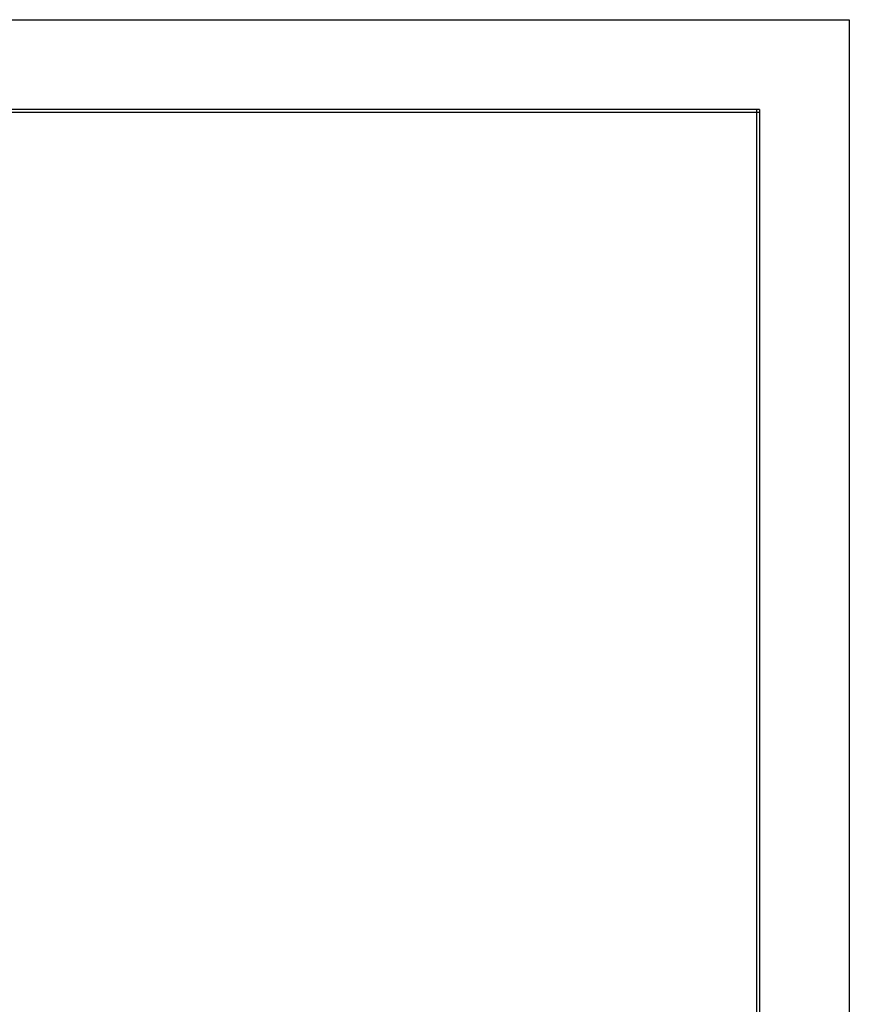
# Model space of a CAD drawing. Extents: x -12 to 408, y -4 to 293.
# Tile 10 of 10: x 297 to 408, y 162 to 293. Entities that reach past the tile are written whole.
import ezdxf

# ---------------------------------------------------------------- set-up
doc = ezdxf.new("R2010")
doc.units = 0
doc.header["$LTSCALE"] = 15
doc.header["$MEASUREMENT"] = 0
doc.layers.get('0').update_dxf_attribs({"linetype": 'CONTINUOUS'})

msp = doc.modelspace()

# ---------------------------------------------------------------- linework, layer by layer
for p, q in [((-12, 293.268), (408, 293.268)), ((408, 293.268), (408, -3.732))]:
    msp.add_line(p, q)
at = {"color": 7, "linetype": 'Continuous'}
for p, q in [((396, 281.268), (0, 281.268)), ((396, 280.868), (0, 280.868)), ((395.6, 281.268), (395.6, 8.268)), ((396, 281.268), (396, 8.268))]:
    msp.add_line(p, q, dxfattribs=at)

doc.saveas('drawing.dxf')
